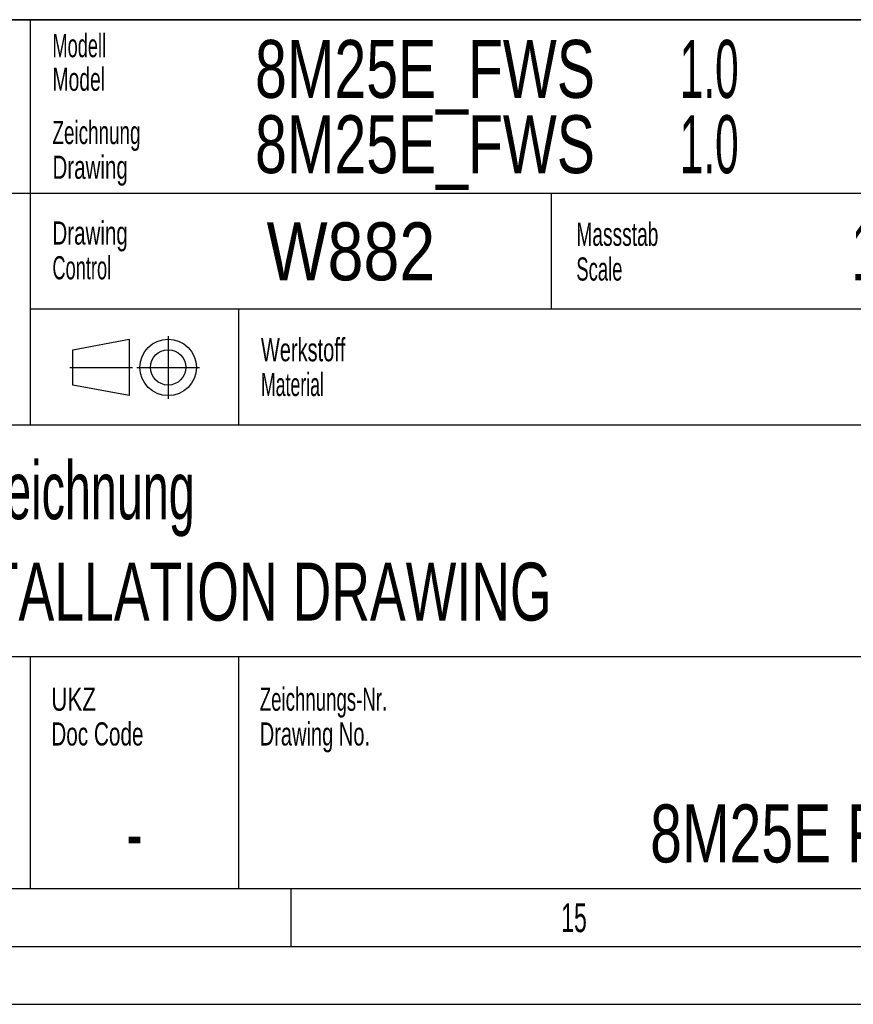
# Model space of a CAD drawing. Header units: millimetres. Extents: x 0 to 841, y 0 to 594.
# Tile 37 of 72: x 697 to 769, y 0 to 85. Entities that reach past the tile are written whole.
import ezdxf
from ezdxf.enums import TextEntityAlignment as Align

# ---------------------------------------------------------------- set-up
doc = ezdxf.new("R2010")
doc.units = ezdxf.units.MM
doc.header["$LTSCALE"] = 46.255
doc.linetypes.add('CENTER', pattern=[0.6, 0.375, -0.075, 0.075, -0.075])
doc.layers.get('0').update_dxf_attribs({"linetype": 'CONTINUOUS'})
doc.styles.get("Standard").update_dxf_attribs({"font": 'txt', "width": 0.6})
doc.styles.add('TEXTSTYLE_2', font='txt')
doc.styles.add('TEXTSTYLE_3', font='txt', dxfattribs={"width": 0.8})

# ---------------------------------------------------------------- blocks, each defined once
blk = doc.blocks.new('*T615')
at = {"color": 5, "linetype": 'Continuous'}
for p, q in [((0, 0), (187, 0)), ((0, 0), (0, -75)), ((187, 0), (187, -75)), ((0, -75), (187, -75))]:
    blk.add_line(p, q, dxfattribs=at)
at = {"color": 2, "linetype": 'Continuous', "style": 'TEXTSTYLE_3'}
for s, width, p in [('8M25E_FWS', 0.738095, (73.4, -6.75)), ('1.0', 0.547619, (110.067, -6.75)), ('8M25E_FWS', 0.738095, (73.4, -13.25)), ('1.0', 0.547619, (110.067, -13.25))]:
    blk.add_text(s, height=5, dxfattribs=dict(at, width=width)).set_placement(p)
for s, width, p in [('W882', 0.833333, (81.679, -22.5)), ('1:20', 0.529762, (128.405, -22.5)), ('-', 0.619048, (11, -72.75))]:
    blk.add_text(s, height=5, dxfattribs=dict(at, width=width)).set_placement(p, align=Align.CENTER)
for s, width, p in [('30.000', 0.642857, (185.6, -22.5)), ('1', 0.47619, (185.6, -62.75)), ('1', 0.47619, (185.6, -73.25))]:
    blk.add_text(s, height=5, dxfattribs=dict(at, width=width)).set_placement(p, align=Align.RIGHT)
at = {"color": 5, "linetype": 'Continuous', "width": 0.761905}
blk.add_text('mK', height=2, dxfattribs=at).set_placement((45.071, -31), align=Align.CENTER)
at = {"color": 7, "linetype": 'Continuous', "style": 'TEXTSTYLE_3'}
for s, width, p in [('Motor - Einbauzeichnung', 0.602484, (23.4, -43.125)), ('ENGINE INSTALLATION DRAWING', 0.69224, (23.4, -51.875))]:
    blk.add_text(s, height=5, dxfattribs=dict(at, width=width)).set_placement(p)
for s, width, p in [('8M25E FWS', 0.738095, (121.5, -72.75)), ('-', 0.619048, (63, -72.75))]:
    blk.add_text(s, height=5, dxfattribs=dict(at, width=width)).set_placement(p, align=Align.CENTER)

msp = doc.modelspace()

# ---------------------------------------------------------------- linework, layer by layer
at = {"color": 6, "linetype": 'Continuous'}
for p, q in [((831, 85), (644, 85)), ((831, 70), (644, 70)), ((5, 5), (836, 5))]:
    msp.add_line(p, q, dxfattribs=at)
at = {"color": 7, "linetype": 'Continuous'}
for p, q in [((698, 50), (698, 85)), ((743, 60), (743, 70)), ((831, 60), (698, 60)), ((716, 50), (716, 60)), ((701.66175, 56.50822), (706.54047, 57.42298)), ((706.54047, 57.42298), (706.54047, 52.54426)), ((701.66175, 53.45902), (701.66175, 56.50822)), ((706.54047, 52.54426), (701.66175, 53.45902)), ((831, 50), (644, 50)), ((831, 30), (644, 30)), ((698, 10), (698, 30)), ((716, 10), (716, 30))]:
    msp.add_line(p, q, dxfattribs=at)
at = {"color": 5, "linetype": 'CENTER'}
for p, q in [((709.89459, 57.6834), (709.89459, 52.28385)), ((701.4091, 54.98362), (706.80909, 54.98362)), ((707.19481, 54.98362), (712.59436, 54.98362))]:
    msp.add_line(p, q, dxfattribs=at)
at = {"color": 5, "linetype": 'Continuous'}
for p, q in [((10, 10), (831, 10)), ((720.5, 10), (720.5, 5)), ((0, 0), (841, 0))]:
    msp.add_line(p, q, dxfattribs=at)
at = {"color": 7, "linetype": 'Continuous'}
for radius in [2.43936, 1.5246]:
    msp.add_circle((709.89459, 54.98362), radius, dxfattribs=at)

# ---------------------------------------------------------------- block references
msp.add_blockref('*T615', (644, 85))

# ---------------------------------------------------------------- texts
at = {"color": 5, "linetype": 'Continuous'}
for s, height, style, width, p in [('Modell', 2, 'TEXTSTYLE_3', 0.587302, (699.90891, 81.76214)), ('Model', 2, 'TEXTSTYLE_3', 0.62381, (699.90891, 78.86214)), ('Zeichnung', 2, 'TEXTSTYLE_3', 0.608466, (699.90891, 74.26214)), ('Drawing', 2, 'TEXTSTYLE_3', 0.663265, (699.90891, 71.26214)), ('Drawing', 2, 'TEXTSTYLE_3', 0.663265, (699.90333, 65.58749)), ('Massstab', 2, 'TEXTSTYLE_3', 0.619048, (745.1414, 65.47636)), ('Control', 2, 'TEXTSTYLE_3', 0.588435, (699.90333, 62.58749)), ('Scale', 2, 'TEXTSTYLE_3', 0.595238, (745.1414, 62.47636)), ('Werkstoff', 2, 'TEXTSTYLE_3', 0.645503, (717.90891, 55.51214)), ('Material', 2, 'TEXTSTYLE_3', 0.571429, (717.90891, 52.51214)), ('UKZ', 2, 'TEXTSTYLE_3', 0.722222, (699.80501, 25.34131)), ('Zeichnungs-Nr.', 2, 'TEXTSTYLE_3', 0.602041, (717.80501, 25.34131)), ('Doc Code', 2, 'TEXTSTYLE_3', 0.669643, (699.80501, 22.34131)), ('Drawing No.', 2, 'TEXTSTYLE_3', 0.647186, (717.80501, 22.34131)), ('15', 2.50001, 'TEXTSTYLE_2', 0.595238, (743.833, 6.231))]:
    msp.add_text(s, height=height, dxfattribs=dict(at, style=style, width=width)).set_placement(p)

doc.saveas('drawing.dxf')
